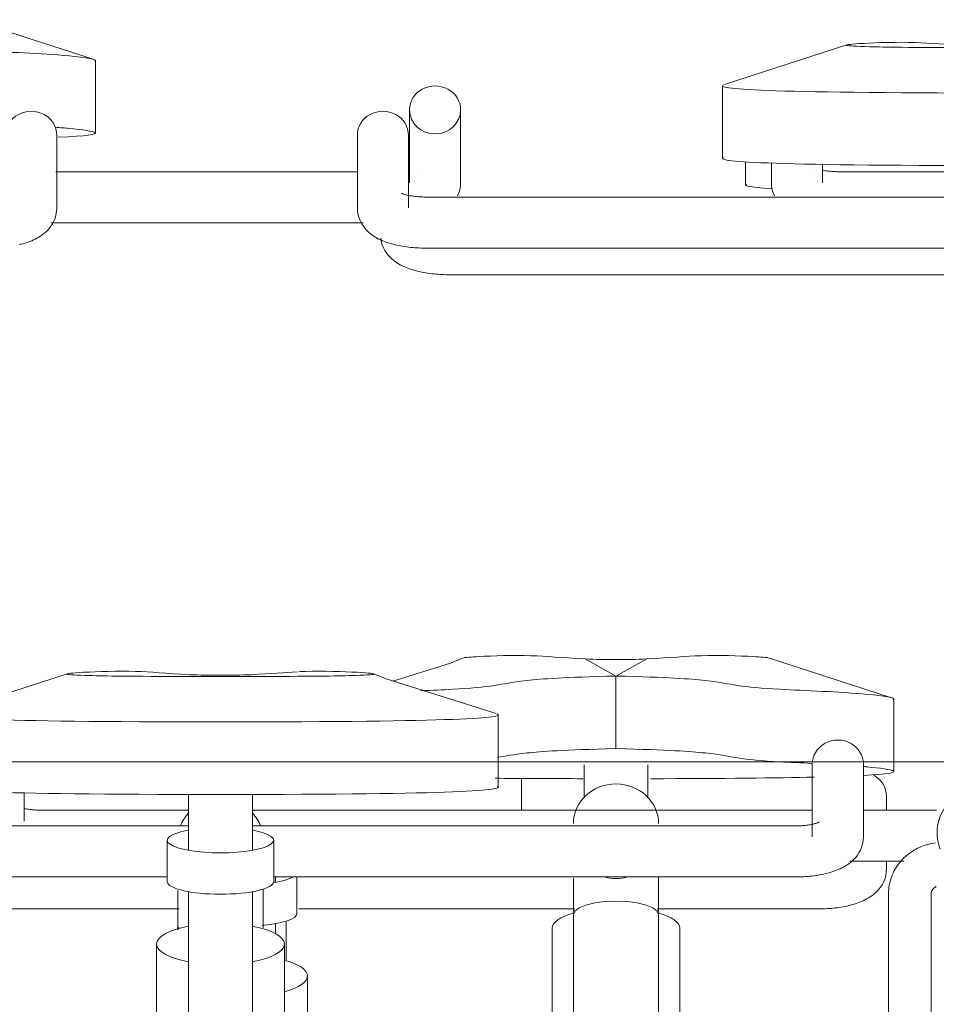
# Model space of a CAD drawing. Extents: x 50445 to 145605, y -10968 to 41989.
# Tile 226 of 256: x 95590 to 96021, y 273 to 736. Entities that reach past the tile are written whole.
import ezdxf

# ---------------------------------------------------------------- set-up
doc = ezdxf.new("R2010")
doc.units = 0
doc.header["$LTSCALE"] = 414.30304
doc.header["$MEASUREMENT"] = 0
doc.layers.add('A-DETL', color=5, linetype='CONTINUOUS', lineweight=18)
doc.layers.add('A-EQPM', color=6, linetype='CONTINUOUS', lineweight=18)

# ---------------------------------------------------------------- blocks, each defined once
blk = doc.blocks.new('97_KA_gestapelde fietsenstalling 8 fietsen 1600x1900 - Type-V118-plotview doorsnede C C  -  1 op 100')
at = {"layer": 'A-EQPM'}
for p, q in [((14751.71, 1.94), (14751.71, -8.98)), ((14612.2, -51.13), (14852.06, -51.13)), ((14646.39, -302.93), (14646.39, -287.56)), ((14817.9, -302.93), (14817.9, -296.09)), ((14817.9, -330.29), (14817.9, -326.52)), ((14530.9, -336.54), (14530.9, -333.98)), ((14540.9, -351.3), (14540.9, -333.98)), ((14368.31, -349.13), (14485.64, -349.13)), ((14541.83, -349.13), (14671.54, -349.13)), ((14710.13, -349.13), (14785.9, -349.13)), ((14530.9, -360.79), (14530.9, -355.99)), ((14545.9, -482.84), (14545.9, -380.63))]:
    blk.add_line(p, q, dxfattribs=at)
at = {"layer": 'A-EQPM', "flags": 128}
for points in [[(14580.3, -33.96), (14580.58, -35.58), (14581.03, -37.1), (14581.6, -38.5), (14582.27, -39.77), (14583.01, -40.9), (14583.79, -41.91), (14584.6, -42.8), (14585.41, -43.58), (14586.23, -44.29), (14587.05, -44.92), (14587.87, -45.48), (14588.69, -45.99), (14589.51, -46.46), (14590.33, -46.89), (14591.15, -47.28), (14591.97, -47.65), (14592.8, -47.98), (14593.64, -48.3), (14594.48, -48.59), (14595.33, -48.86), (14596.19, -49.11), (14597.06, -49.35), (14597.93, -49.57), (14598.82, -49.77), (14599.71, -49.96), (14600.61, -50.13), (14601.53, -50.29), (14602.44, -50.43), (14603.37, -50.56), (14604.3, -50.68), (14605.24, -50.78), (14606.19, -50.87), (14607.14, -50.95), (14608.09, -51.01), (14609.05, -51.06), (14610.01, -51.1), (14610.97, -51.12), (14611.94, -51.13), (14612.2, -51.13)], [(14817.9, -330.29), (14817.8, -331.96), (14817.52, -333.58), (14817.07, -335.1), (14816.5, -336.5), (14815.82, -337.77), (14815.08, -338.9), (14814.3, -339.91), (14813.5, -340.8), (14812.69, -341.58), (14811.87, -342.29), (14811.05, -342.92), (14810.23, -343.48), (14809.41, -343.99), (14808.59, -344.46), (14807.77, -344.89), (14806.95, -345.28), (14806.12, -345.65), (14805.29, -345.98), (14804.46, -346.3), (14803.62, -346.59), (14802.76, -346.86), (14801.91, -347.11), (14801.04, -347.35), (14800.16, -347.57), (14799.28, -347.77), (14798.38, -347.96), (14797.48, -348.13), (14796.57, -348.29), (14795.65, -348.43), (14794.73, -348.56), (14793.79, -348.68), (14792.85, -348.78), (14791.91, -348.87), (14790.96, -348.95), (14790, -349.01), (14789.05, -349.06), (14788.09, -349.1), (14787.12, -349.12), (14786.16, -349.13), (14785.9, -349.13)], [(14535.9, -373.02), (14535.9, -371.9), (14535.9, -370.76), (14535.9, -369.62), (14535.9, -368.47), (14535.9, -367.32), (14535.9, -366.16), (14535.9, -365), (14535.9, -363.84), (14535.9, -362.69), (14535.9, -361.53), (14535.9, -360.39), (14535.9, -359.25), (14535.9, -358.12), (14535.9, -357), (14535.9, -355.9), (14535.9, -354.81)]]:
    blk.add_lwpolyline(points, dxfattribs=at)
at = {"layer": 'A-EQPM'}
for centre, major_axis, ratio, start_param, end_param in [((14805.9, -296.09), (12, 0), 0.939693, 0, 1.047198), ((14515.9, -331.87), (25, 0), 0.237436, 5.305613, 5.918031), ((14515.9, -351.3), (25, 0), 0.237436, 5.066824, 6.283185), ((14515.9, -380.63), (30, 0), 0.320127, 5.404279, 7.15825)]:
    blk.add_ellipse(centre, major_axis=major_axis, ratio=ratio, start_param=start_param, end_param=end_param, dxfattribs=at)
blk.add_open_spline([(14763.8, -10.69), (14752.83, -10.04), (14750.48, -9.28), (14752.36, -8.55)], degree=3, dxfattribs=at)
blk = doc.blocks.new('97_KA_gestapelde fietsenstalling 16 fietsen 1600x2900 - Type-V122-plotview doorsnede C C  -  1 op 100')
at = {"layer": 'A-EQPM'}
for p, q in [((14387.91, 68.69), (14445.29, 50.08)), ((14799.26, 56.8), (14741.88, 38.19)), ((14446.32, 15.41), (14446.32, 49.49)), ((14740.84, 37.6), (14740.84, 3.52)), ((14593.83, 26.3), (14593.83, -7.9)), ((14617.83, -7.9), (14617.83, 26.3)), ((14428.13, -19.79), (14428.13, 14.41)), ((14569.33, 14.41), (14569.33, -19.79)), ((14593.33, -19.79), (14593.33, 14.41)), ((14763.83, 1.36), (14763.83, -7.9)), ((14787.83, -7.9), (14787.83, 0.73)), ((14569.74, -2.74), (14427.72, -2.74)), ((14593.87, -1.98), (14593.39, -2.08)), ((14597.01, -1.01), (14596.94, -1.05)), ((14784.65, -1.01), (14784.73, -1.05)), ((14856.33, -2.74), (14795.83, -2.74)), ((14856.33, -14.63), (14601.33, -14.63)), ((14425.45, -26.74), (14572.01, -26.74)), ((14601.33, -38.63), (14846.33, -38.63)), ((14762.91, -231.31), (14820.29, -249.92)), ((14676.37, -231.69), (14690.83, -239.72)), ((14690.83, -239.72), (14705.3, -231.69)), ((14432.96, -238.7), (14375.58, -257.31)), ((14491.93, -239.9), (14518.13, -239.9)), ((14690.83, -273.8), (14690.83, -239.72)), ((14821.32, -284.59), (14821.32, -250.51)), ((14635.52, -291.98), (14635.52, -257.9)), ((14675.83, -281.43), (14675.83, -296.89)), ((14705.83, -296.89), (14705.83, -281.43)), ((14783.03, -281.09), (14783.03, -315.29)), ((14807.03, -315.29), (14807.03, -281.09)), ((14412.83, -307.9), (14412.83, -294.59)), ((14490.03, -295.32), (14490.03, -321.54)), ((14520.03, -321.54), (14520.03, -295.32)), ((14490.03, -302.74), (14420.83, -302.74)), ((14783.03, -302.74), (14519.97, -302.74)), ((14841.33, -302.74), (14807.03, -302.74)), ((14490.03, -310.13), (14235.03, -310.13)), ((14775.03, -310.13), (14519.96, -310.13)), ((14480.03, -316.87), (14480.03, -336.3)), ((14530.03, -336.3), (14530.03, -316.87)), ((14800.71, -326.74), (14826.01, -326.74)), ((14235.03, -334.13), (14480.03, -334.13)), ((14529.93, -334.13), (14775.03, -334.13)), ((14490.03, -340.99), (14490.03, -491.13)), ((14520.03, -491.13), (14520.03, -340.99)), ((14818.83, -342.18), (14818.83, -457.08)), ((14838.83, -432.61), (14838.83, -342.18)), ((14670.83, -351.74), (14670.83, -604.74)), ((14710.83, -522.73), (14710.83, -351.74)), ((14485.5, -357.78), (14485.04, -359.01)), ((14660.83, -358.24), (14660.83, -520.01)), ((14720.83, -520.01), (14720.83, -358.24)), ((14475.03, -365.63), (14475.03, -467.84)), ((14535.03, -467.84), (14535.03, -365.63))]:
    blk.add_line(p, q, dxfattribs=at)
at = {"layer": 'A-EQPM', "flags": 128}
for points in [[(14787.8, -1.98), (14788.28, -2.08), (14788.78, -2.17), (14789.3, -2.26), (14789.85, -2.34), (14790.41, -2.41), (14790.98, -2.48), (14791.57, -2.54), (14792.17, -2.6), (14792.78, -2.64), (14793.4, -2.68), (14794.03, -2.71), (14794.66, -2.73), (14795.29, -2.74), (14795.83, -2.74)], [(14617.83, -7.9), (14617.74, -9.57), (14617.45, -11.19), (14617.01, -12.71), (14616.43, -14.11)], [(14763.83, -7.9), (14763.93, -9.57), (14764.21, -11.19), (14764.66, -12.71), (14765.24, -14.11)], [(14590.12, -12.89), (14590.15, -12.9), (14590.23, -12.94), (14590.36, -13), (14590.53, -13.08), (14590.75, -13.16), (14591.01, -13.25), (14591.31, -13.35), (14591.64, -13.46), (14592.01, -13.56), (14592.41, -13.67), (14592.84, -13.77), (14593.29, -13.87), (14593.77, -13.97), (14594.28, -14.06), (14594.8, -14.15), (14595.34, -14.23), (14595.9, -14.3), (14596.48, -14.37), (14597.07, -14.43), (14597.67, -14.49), (14598.28, -14.53), (14598.9, -14.57), (14599.53, -14.6), (14600.16, -14.62), (14600.79, -14.63), (14601.33, -14.63)], [(14428.13, -19.79), (14428.03, -21.46), (14427.75, -23.08), (14427.3, -24.6), (14426.73, -26), (14426.05, -27.27), (14425.31, -28.4), (14424.53, -29.41), (14423.73, -30.3), (14422.92, -31.08), (14422.1, -31.79), (14421.28, -32.42), (14420.46, -32.98), (14419.64, -33.49), (14418.82, -33.96), (14418, -34.39), (14417.18, -34.78), (14416.35, -35.15), (14415.52, -35.48), (14414.69, -35.8), (14413.85, -36.09), (14413, -36.36), (14412.14, -36.61), (14411.27, -36.85), (14410.39, -37.07)], [(14569.33, -19.79), (14569.43, -21.46), (14569.71, -23.08), (14570.16, -24.6), (14570.73, -26), (14571.41, -27.27), (14572.15, -28.4), (14572.93, -29.41), (14573.73, -30.3), (14574.54, -31.08), (14575.36, -31.79), (14576.18, -32.42), (14577, -32.98), (14577.82, -33.49), (14578.64, -33.96), (14579.46, -34.39), (14580.28, -34.78), (14581.11, -35.15), (14581.94, -35.48), (14582.77, -35.8), (14583.62, -36.09), (14584.47, -36.36), (14585.32, -36.61), (14586.19, -36.85), (14587.07, -37.07), (14587.95, -37.27), (14588.85, -37.46), (14589.75, -37.63), (14590.66, -37.79), (14591.58, -37.93), (14592.5, -38.06), (14593.44, -38.18), (14594.38, -38.28), (14595.32, -38.37), (14596.27, -38.45), (14597.23, -38.51), (14598.18, -38.56), (14599.15, -38.6), (14600.11, -38.62), (14601.07, -38.63), (14601.33, -38.63)], [(14586.05, -242.14), (14613.08, -233.61), (14618.76, -231.31)], [(14634.49, -257.31), (14582.79, -241), (14577.1, -238.7)], [(14412.8, -301.98), (14413.28, -302.08), (14413.78, -302.17), (14414.3, -302.26), (14414.85, -302.34), (14415.41, -302.41), (14415.98, -302.48), (14416.57, -302.54), (14417.17, -302.6), (14417.78, -302.64), (14418.4, -302.68), (14419.03, -302.71), (14419.66, -302.73), (14420.29, -302.74), (14420.83, -302.74)], [(14786.24, -308.39), (14786.21, -308.4), (14786.13, -308.44), (14786, -308.5), (14785.83, -308.58), (14785.61, -308.66), (14785.35, -308.75), (14785.05, -308.85), (14784.72, -308.96), (14784.35, -309.06), (14783.95, -309.17), (14783.52, -309.27), (14783.07, -309.37), (14782.59, -309.47), (14782.09, -309.56), (14781.56, -309.65), (14781.02, -309.73), (14780.46, -309.8), (14779.88, -309.87), (14779.29, -309.93), (14778.69, -309.99), (14778.08, -310.03), (14777.46, -310.07), (14776.84, -310.1), (14776.21, -310.12), (14775.57, -310.13), (14775.03, -310.13)], [(14807.03, -315.29), (14806.93, -316.96), (14806.65, -318.58), (14806.2, -320.1), (14805.63, -321.5), (14804.96, -322.77), (14804.22, -323.9), (14803.44, -324.91), (14802.63, -325.8), (14801.82, -326.58), (14801, -327.29), (14800.18, -327.92), (14799.36, -328.48), (14798.54, -328.99), (14797.72, -329.46), (14796.9, -329.89), (14796.08, -330.28), (14795.26, -330.65), (14794.43, -330.98), (14793.59, -331.3), (14792.75, -331.59), (14791.9, -331.86), (14791.04, -332.11), (14790.17, -332.35), (14789.3, -332.57), (14788.41, -332.77), (14787.52, -332.96), (14786.62, -333.13), (14785.7, -333.29), (14784.79, -333.43), (14783.86, -333.56), (14782.93, -333.68), (14781.99, -333.78), (14781.04, -333.87), (14780.09, -333.95), (14779.14, -334.01), (14778.18, -334.06), (14777.22, -334.1), (14776.26, -334.12), (14775.29, -334.13), (14775.03, -334.13)], [(14840.9, -318.16), (14839.93, -318.29), (14838.97, -318.46), (14838.01, -318.66), (14837.06, -318.9), (14836.12, -319.17), (14835.2, -319.48), (14834.28, -319.83), (14833.38, -320.21), (14832.49, -320.63), (14831.62, -321.08), (14830.77, -321.56), (14829.93, -322.08), (14829.12, -322.62), (14828.33, -323.21), (14827.56, -323.82), (14826.81, -324.46), (14826.1, -325.13), (14825.41, -325.83), (14824.74, -326.56), (14824.11, -327.31), (14823.51, -328.09), (14822.94, -328.9), (14822.4, -329.72), (14821.9, -330.57), (14821.43, -331.44), (14821, -332.33), (14820.6, -333.24), (14820.25, -334.16), (14819.93, -335.09), (14819.65, -336.04), (14819.41, -337), (14819.21, -337.97), (14819.06, -338.95), (14818.94, -339.93), (14818.87, -340.92), (14818.83, -341.91), (14818.83, -342.18)], [(14670.83, -351.74), (14670.83, -350.63), (14670.83, -349.51), (14670.83, -348.37), (14670.83, -347.23), (14670.83, -346.08), (14670.83, -344.93), (14670.83, -343.77), (14670.83, -342.61), (14670.83, -341.45), (14670.83, -340.29), (14670.83, -339.14), (14670.83, -338), (14670.83, -336.86), (14670.83, -335.73), (14670.83, -334.61)], [(14710.83, -334.15), (14710.83, -335.26), (14710.83, -336.38), (14710.83, -337.52), (14710.83, -338.66), (14710.83, -339.81), (14710.83, -340.96), (14710.83, -342.12), (14710.83, -343.28), (14710.83, -344.44), (14710.83, -345.6), (14710.83, -346.75), (14710.83, -347.89), (14710.83, -349.03), (14710.83, -350.16), (14710.83, -351.28), (14710.83, -351.74)], [(14485.03, -340.44), (14485.03, -341.54), (14485.03, -342.65), (14485.03, -343.77), (14485.03, -344.91), (14485.03, -346.05), (14485.03, -347.2), (14485.03, -348.35), (14485.03, -349.51), (14485.03, -350.67), (14485.03, -351.83), (14485.03, -352.99), (14485.03, -354.14), (14485.03, -355.28), (14485.03, -356.42), (14485.03, -357.55), (14485.03, -358.67)], [(14525.03, -358.02), (14525.03, -356.9), (14525.03, -355.76), (14525.03, -354.62), (14525.03, -353.47), (14525.03, -352.32), (14525.03, -351.16), (14525.03, -350), (14525.03, -348.84), (14525.03, -347.69), (14525.03, -346.53), (14525.03, -345.39), (14525.03, -344.25), (14525.03, -343.12), (14525.03, -342), (14525.03, -340.9), (14525.03, -339.81)], [(14838.83, -342.18), (14838.84, -342.03), (14838.84, -341.89), (14838.86, -341.75), (14838.88, -341.6), (14838.91, -341.46), (14838.94, -341.31), (14838.98, -341.17), (14839.03, -341.02), (14839.08, -340.88), (14839.15, -340.74), (14839.21, -340.59), (14839.29, -340.45), (14839.37, -340.31), (14839.46, -340.17), (14839.55, -340.03), (14839.66, -339.89), (14839.77, -339.76), (14839.89, -339.63), (14840.01, -339.5), (14840.15, -339.37), (14840.29, -339.25), (14840.43, -339.13), (14840.59, -339.01), (14840.75, -338.9), (14840.92, -338.79), (14841.09, -338.69), (14841.27, -338.59)], [(14670.83, -351.74), (14671.52, -350.12), (14673.51, -348.62), (14676.69, -347.32), (14680.83, -346.33), (14685.66, -345.7), (14690.83, -345.49)], [(14690.83, -345.49), (14696.01, -345.7), (14700.83, -346.33), (14704.98, -347.32), (14708.15, -348.62), (14710.15, -350.12), (14710.83, -351.74)]]:
    blk.add_lwpolyline(points, dxfattribs=at)
at = {"layer": 'A-EQPM'}
for centre, major_axis, ratio, start_param, end_param in [((14605.83, 26.3), (12, 0), 0.939693, 0, 3.141593), ((14416.13, 14.41), (12, 0), 0.939693, 0, 3.141593), ((14581.33, 14.41), (12, 0), 0.939693, 0, 3.141593), ((14605.83, 26.3), (12, 0), 0.939693, 3.141593, 6.283185), ((14795.03, -281.09), (12, 0), 0.939693, 0, 3.141593), ((14690.83, -309.03), (20, 0), 0.931915, 1.570796, 3.141593), ((14690.83, -309.03), (20, 0), 0.931915, 0, 1.570796), ((14871.33, -313.36), (29.65, 0), 0.838671, 2.450228, 3.455752), ((14505.03, -316.42), (20, 0), 0.931915, 2.426856, 2.797325), ((14505.03, -316.42), (20, 0), 0.931915, 0.344268, 0.719846), ((14505.03, -316.87), (25, 0), 0.237436, 2.220803, 4.712389), ((14505.03, -316.87), (25, 0), 0.237436, 4.712389, 7.208051), ((14505.03, -336.3), (25, 0), 0.237436, 3.141593, 4.712389), ((14505.03, -336.3), (25, 0), 0.237436, 4.712389, 6.283185), ((14690.83, -358.24), (-30, 0), 0.320127, 5.43505, 6.283185), ((14690.83, -358.24), (30, 0), 0.320127, 0, 0.848135), ((14505.03, -365.63), (30, 0), 0.320127, 2.094395, 4.18879), ((14505.03, -365.63), (30, 0), 0.320127, 5.235988, 7.330383)]:
    blk.add_ellipse(centre, major_axis=major_axis, ratio=ratio, start_param=start_param, end_param=end_param, dxfattribs=at)
for points, knots in [([(14315.83, 60.28), (14340.56, 59.68), (14362.36, 58.16), (14372.44, 55.55), (14393.82, 53.73), (14429.37, 52.66), (14448.03, 50.04), (14445.93, 49.14)], [0, 0, 0, 0, 0.0939544, 0.1989454, 0.3222089, 0.5012721, 0.6007845, 0.6007845, 0.6007845, 0.6007845]), ([(14445.93, 49.14), (14448.03, 50.04), (14429.37, 52.66), (14393.82, 53.73), (14372.44, 55.55), (14362.36, 58.16), (14340.56, 59.68), (14315.83, 60.28)], [-0.6007845, -0.6007845, -0.6007845, -0.6007845, -0.5012721, -0.3222089, -0.1989454, -0.0939544, 0, 0, 0, 0]), ([(14856.87, 56.42), (14845.07, 57.04), (14832.21, 58.48), (14805.38, 57.67), (14795.79, 56.6), (14807.57, 55.98), (14827.75, 55.6), (14858.23, 55.6)], [0, 0, 0, 0, 0.0854061, 0.1773603, 0.2542553, 0.3207509, 0.3957861, 0.3957861, 0.3957861, 0.3957861]), ([(14428.77, 13.42), (14456.31, 14.66), (14444.17, 16.76), (14429.7, 17.97), (14427.52, 18.14)], [-0.6650169, -0.6650169, -0.6650169, -0.6650169, -0.5012721, -0.4728131, -0.4728131, -0.4728131, -0.4728131]), ([(14619, -231.24), (14619.93, -231.01), (14627.14, -230.37), (14651.71, -229.62), (14664.57, -231.07), (14676.37, -231.69)], [0.1629708, 0.1629708, 0.1629708, 0.1629708, 0.2184258, 0.31038, 0.3957861, 0.3957861, 0.3957861, 0.3957861]), ([(14705.3, -231.69), (14717.1, -231.07), (14729.96, -229.62), (14754.53, -230.37), (14761.74, -231.01), (14762.66, -231.24)], [0, 0, 0, 0, 0.0854061, 0.1773603, 0.2328154, 0.2328154, 0.2328154, 0.2328154]), ([(14490.57, -239.08), (14478.77, -238.46), (14465.91, -237.02), (14439.08, -237.83), (14429.49, -238.9), (14441.27, -239.52), (14461.45, -239.9), (14491.93, -239.9)], [0, 0, 0, 0, 0.0854061, 0.1773603, 0.2542553, 0.3207509, 0.3957861, 0.3957861, 0.3957861, 0.3957861]), ([(14518.13, -239.9), (14548.61, -239.9), (14568.79, -239.52), (14580.57, -238.9), (14570.99, -237.83), (14551.86, -237.25), (14542.87, -237.61), (14541.81, -237.66)], [0, 0, 0, 0, 0.0750352, 0.1415308, 0.2184258, 0.31038, 0.322778, 0.322778, 0.322778, 0.322778]), ([(14599.03, -246.66), (14604.33, -246.41), (14618.69, -245.77), (14634.23, -244.45), (14644.31, -241.84), (14666.11, -240.32), (14690.83, -239.72)], [0.3825261, 0.3825261, 0.3825261, 0.3825261, 0.4502283, 0.5734918, 0.6784828, 0.7724372, 0.7724372, 0.7724372, 0.7724372]), ([(14690.83, -239.72), (14666.11, -240.32), (14644.31, -241.84), (14634.23, -244.45), (14618.69, -245.77), (14604.33, -246.41), (14599.03, -246.66)], [-0.7724372, -0.7724372, -0.7724372, -0.7724372, -0.6784828, -0.5734918, -0.4502283, -0.3825261, -0.3825261, -0.3825261, -0.3825261]), ([(14690.83, -239.72), (14715.56, -240.32), (14737.36, -241.84), (14747.44, -244.45), (14768.82, -246.27), (14804.37, -247.34), (14823.03, -249.96), (14820.93, -250.86)], [0, 0, 0, 0, 0.0939544, 0.1989454, 0.3222089, 0.5012721, 0.6007845, 0.6007845, 0.6007845, 0.6007845]), ([(14820.93, -250.86), (14823.03, -249.96), (14804.37, -247.34), (14768.82, -246.27), (14747.44, -244.45), (14737.36, -241.84), (14715.56, -240.32), (14690.83, -239.72)], [-0.6007845, -0.6007845, -0.6007845, -0.6007845, -0.5012721, -0.3222089, -0.1989454, -0.0939544, 0, 0, 0, 0]), ([(14690.83, -273.8), (14666.11, -274.4), (14645.55, -275.84), (14638.85, -277.35), (14635.15, -277.98)], [-0.7724372, -0.7724372, -0.7724372, -0.7724372, -0.6784828, -0.584881, -0.584881, -0.584881, -0.584881]), ([(14783.05, -280.76), (14777.61, -280.5), (14763.07, -279.86), (14747.44, -278.53), (14737.36, -275.92), (14715.56, -274.4), (14690.83, -273.8)], [-0.3916952, -0.3916952, -0.3916952, -0.3916952, -0.3222089, -0.1989454, -0.0939544, 0, 0, 0, 0]), ([(14807.11, -286.42), (14830.44, -285.19), (14819.93, -283.41), (14807.7, -282.29), (14807.08, -282.24)], [-0.6580021, -0.6580021, -0.6580021, -0.6580021, -0.5012721, -0.4929491, -0.4929491, -0.4929491, -0.4929491])]:
    blk.add_open_spline(points, degree=3, knots=knots, dxfattribs=at)
for points in [[(14741.41, 38.03), (14736.82, 36.22), (14758.4, 34.22), (14871.33, 34.22)], [(14871.33, 34.22), (14758.4, 34.22), (14736.82, 36.22), (14741.41, 38.03)], [(14871.33, 0.14), (14758.4, 0.14), (14736.82, 2.14), (14741.41, 3.95)], [(14676.37, -231.69), (14681.13, -231.88), (14685.95, -231.97), (14690.83, -231.97)], [(14690.83, -231.97), (14695.72, -231.97), (14700.54, -231.88), (14705.3, -231.69)], [(14505.03, -239.36), (14500.15, -239.36), (14495.33, -239.27), (14490.57, -239.08)], [(14519.5, -239.08), (14514.74, -239.27), (14509.91, -239.36), (14505.03, -239.36)], [(14541, -237.7), (14535.04, -238.01), (14529.14, -238.57), (14519.5, -239.08)], [(14375.11, -257.47), (14370.52, -259.28), (14392.1, -261.28), (14505.03, -261.28)], [(14505.03, -261.28), (14392.1, -261.28), (14370.52, -259.28), (14375.11, -257.47)], [(14505.03, -261.28), (14617.97, -261.28), (14639.54, -259.28), (14634.95, -257.47)], [(14634.95, -257.47), (14639.54, -259.28), (14617.97, -261.28), (14505.03, -261.28)], [(14634, -287.75), (14645.75, -287.85), (14660.21, -287.9), (14675.37, -287.94)], [(14707, -287.95), (14741.64, -287.89), (14766.44, -287.61), (14783.86, -287.21)], [(14505.03, -295.36), (14392.1, -295.36), (14370.52, -293.36), (14375.11, -291.55)], [(14634.95, -291.55), (14639.54, -293.36), (14617.97, -295.36), (14505.03, -295.36)], [(14685.77, -334.28), (14687.42, -334.67), (14689.13, -334.88), (14690.83, -334.88)], [(14690.83, -334.88), (14692.54, -334.88), (14694.24, -334.68), (14695.89, -334.28)]]:
    blk.add_open_spline(points, degree=3, dxfattribs=at)

msp = doc.modelspace()

# ---------------------------------------------------------------- linework, layer by layer
at = {"layer": 'A-DETL'}
msp.add_line((142875.48, 387.18), (74362.52, 387.18), dxfattribs=at)

# ---------------------------------------------------------------- block references
at = {"layer": 'A-EQPM'}
for name in ['97_KA_gestapelde fietsenstalling 16 fietsen 1600x2900 - Type-V122-plotview doorsnede C C  -  1 op 100', '97_KA_gestapelde fietsenstalling 8 fietsen 1600x1900 - Type-V118-plotview doorsnede C C  -  1 op 100']:
    msp.add_blockref(name, (81179.52, 667.18), dxfattribs=at)

doc.saveas('drawing.dxf')
